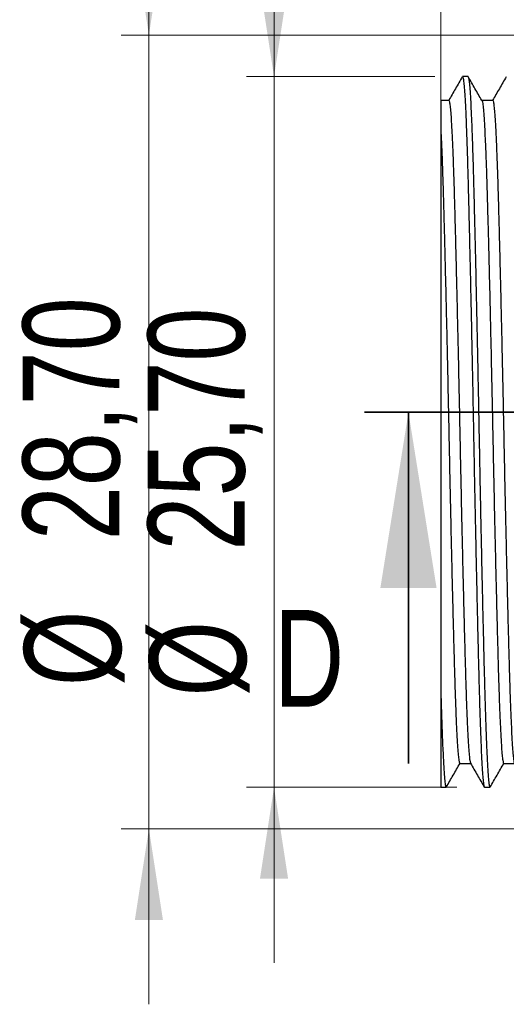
# Model space of a CAD drawing. Header units: millimetres. Extents: x 0 to 420, y 0 to 297.
# Tile 40 of 68: x 249 to 267, y 117 to 153. Entities that reach past the tile are written whole.
import ezdxf

# ---------------------------------------------------------------- set-up
doc = ezdxf.new("R2010")
doc.units = ezdxf.units.MM
doc.linetypes.add('PHANTOM', pattern=[12.7, 6.35, -1.27, 1.27, -1.27, 1.27, -1.27])
doc.styles.add('SLDTEXTSTYLE0', font='TXT', dxfattribs={"width": 0.75})
doc.dimstyles.new('SLDDIMSTYLE0', dxfattribs={"dimtxt": 3.5, "dimasz": 3.302, "dimexe": 0, "dimexo": 0.0625, "dimgap": 0.875, "dimtad": 1, "dimrnd": 1e-09, "dimzin": 12, "dimdsep": 46, "dimtxsty": 'SLDTEXTSTYLE0', "dimsah": 1, "dimcen": 0.09, "dimadec": 0, "dimazin": 3, "dimtfac": 1, "dimtmove": 0, "dimatfit": 0, "dimfxl": 0, "dimfrac": 2, "dimtolj": 1, "dimtzin": 12, "dimarcsym": 0})

# ---------------------------------------------------------------- blocks, each defined once
blk = doc.blocks.new('_D_13')
at = {"color": 7, "linetype": 'Continuous', "lineweight": 0}
for p, q in [((253.835, 151.975), (253.835, 158.325)), ((272.794, 151.975), (252.835, 151.975)), ((253.835, 151.975), (253.835, 123.275)), ((272.794, 123.275), (252.835, 123.275)), ((253.835, 123.275), (253.835, 116.925))]:
    blk.add_line(p, q, dxfattribs=at)
at = {"color": 7, "linetype": 'Continuous', "lineweight": 18}
for points in [[(253.835, 151.975), (254.343, 155.277), (253.327, 155.277)], [(253.835, 123.275), (253.327, 119.973), (254.343, 119.973)]]:
    blk.add_solid(points, dxfattribs=at)
at = {"color": 7, "linetype": 'Continuous', "lineweight": 18, "char_height": 3.5, "attachment_point": 1, "rotation": 90, "style": 'SLDTEXTSTYLE0'}
for s, insert in [('28,70', (249.27, 133.71)), ('%%c', (249.323, 128.432))]:
    blk.add_mtext(s, dxfattribs=dict(at, insert=insert))
blk = doc.blocks.new('_D_15')
at = {"color": 7, "linetype": 'Continuous', "lineweight": 0}
for p, q in [((258.361, 150.475), (258.361, 156.825)), ((264.179, 150.475), (257.361, 150.475)), ((258.361, 124.775), (258.361, 150.475)), ((264.973, 124.775), (257.361, 124.775)), ((258.361, 124.775), (258.361, 118.425))]:
    blk.add_line(p, q, dxfattribs=at)
at = {"color": 7, "linetype": 'Continuous', "lineweight": 18}
for points in [[(258.361, 150.475), (258.869, 153.777), (257.853, 153.777)], [(258.361, 124.775), (257.853, 121.473), (258.869, 121.473)]]:
    blk.add_solid(points, dxfattribs=at)
at = {"color": 7, "linetype": 'Continuous', "lineweight": 18, "char_height": 3.5, "attachment_point": 1, "rotation": 90, "style": 'SLDTEXTSTYLE0'}
for s, insert in [('25,70', (253.795, 133.337)), ('%%c', (253.849, 128.058))]:
    blk.add_mtext(s, dxfattribs=dict(at, insert=insert))
blk = doc.blocks.new('_D_16')
at = {"color": 7, "linetype": 'Continuous', "lineweight": 0}
for p, q in [((264.394, 149.56), (264.394, 156.751)), ((273.794, 152.975), (273.794, 156.751)), ((264.394, 155.751), (258.044, 155.751)), ((273.794, 155.751), (264.394, 155.751)), ((273.794, 155.751), (280.144, 155.751))]:
    blk.add_line(p, q, dxfattribs=at)
at = {"color": 7, "linetype": 'Continuous', "lineweight": 18}
for points in [[(264.394, 155.751), (261.092, 156.259), (261.092, 155.243)], [(273.794, 155.751), (277.096, 155.243), (277.096, 156.259)]]:
    blk.add_solid(points, dxfattribs=at)
at = {"color": 7, "linetype": 'Continuous', "lineweight": 18, "insert": (264.409, 160.262), "char_height": 3.5, "attachment_point": 1, "style": 'SLDTEXTSTYLE0'}
blk.add_mtext('9,40', dxfattribs=at)

msp = doc.modelspace()

# ---------------------------------------------------------------- linework, layer by layer
at = {"color": 7, "linetype": 'Continuous', "lineweight": 25}
for p, q in [((265.37789, 150.47509), (265.17943, 150.47509)), ((264.68338, 149.61583), (264.39352, 149.61583)), ((266.27088, 149.61583), (265.87716, 149.61583)), ((264.39352, 128.24916), (264.39352, 124.77509)), ((265.08025, 125.63435), (265.47291, 125.63435)), ((266.66775, 125.63435), (267.06041, 125.63435)), ((264.39352, 124.77509), (264.58411, 124.77509)), ((265.97318, 124.77509), (266.17161, 124.77509))]:
    msp.add_line(p, q, dxfattribs=at)
at = {"color": 7, "linetype": 'PHANTOM', "lineweight": 35}
msp.add_line((261.6364, 138.33472), (274.34275, 138.33472), dxfattribs=at)
at = {"color": 7, "linetype": 'Continuous', "lineweight": 35}
msp.add_line((263.2239, 125.63472), (263.2239, 138.33472), dxfattribs=at)
at = {"color": 7, "linetype": 'Continuous', "lineweight": 25}
for points, knots in [([(265.17171, 150.46847), (265.08894, 150.32517), (264.92476, 150.04096), (264.76057, 149.75675), (264.67916, 149.61583)], [0, 0, 0, 0, 0.50417587, 1, 1, 1, 1]), ([(265.17943, 150.46736), (265.18093, 150.46973), (265.18918, 150.48271), (265.20443, 150.4178), (265.22572, 150.267), (265.24756, 150.01549), (265.2702, 149.66691), (265.29339, 149.21512), (265.31685, 148.6601), (265.33982, 148.01852), (265.36214, 147.30015), (265.38339, 146.50971), (265.40481, 145.66436), (265.42659, 144.76768), (265.44849, 143.82916), (265.4707, 142.84062), (265.49299, 141.81255), (265.51554, 140.7353), (265.53807, 139.61957), (265.5604, 138.47766), (265.58166, 137.33572), (265.60349, 136.19375), (265.62616, 135.05248), (265.64897, 133.94398), (265.67165, 132.88059), (265.69393, 131.8724), (265.716, 130.90952), (265.73762, 130.00181), (265.75907, 129.1407), (265.77992, 128.33094), (265.80175, 127.57681), (265.82441, 126.89616), (265.84767, 126.29732), (265.87125, 125.78931), (265.89442, 125.38726), (265.91691, 125.08784), (265.93846, 124.89074), (265.95725, 124.78561), (265.96859, 124.7849), (265.97318, 124.78461)], [0, 0, 0, 0, 0.00594382, 0.0325686, 0.0595229, 0.08671476, 0.11404714, 0.14307685, 0.17203161, 0.20079284, 0.2292467, 0.25731997, 0.28558918, 0.31257495, 0.33978757, 0.36712954, 0.39450057, 0.4217997, 0.45056296, 0.47901972, 0.50709471, 0.5353606, 0.56398659, 0.59286208, 0.62021238, 0.64758034, 0.67486509, 0.70196758, 0.72879269, 0.75686945, 0.78513201, 0.81375554, 0.84262947, 0.87163724, 0.90065896, 0.92792807, 0.95500397, 0.98179211, 1, 1, 1, 1]), ([(265.87824, 149.61396), (265.7955, 149.75719), (265.63003, 150.04366), (265.46456, 150.33013), (265.38183, 150.47337)], [0, 0, 0, 0, 0.49999768, 1, 1, 1, 1]), ([(265.38185, 150.4628), (265.38401, 150.46393), (265.39333, 150.4688), (265.41038, 150.37451), (265.43319, 150.17604), (265.45656, 149.86548), (265.47973, 149.46229), (265.50242, 148.97488), (265.52438, 148.41612), (265.54582, 147.78371), (265.5666, 147.08559), (265.58696, 146.3085), (265.60863, 145.4471), (265.63145, 144.49707), (265.65481, 143.4833), (265.67843, 142.41733), (265.70201, 141.31218), (265.72483, 140.20301), (265.74664, 139.10497), (265.76731, 138.02875), (265.78729, 136.95281), (265.80818, 135.87644), (265.82972, 134.80058), (265.85178, 133.73638), (265.87411, 132.69598), (265.89643, 131.69218), (265.91851, 130.73587), (265.94009, 129.83677), (265.961, 129.00368), (265.98192, 128.1997), (266.00459, 127.43425), (266.02911, 126.72274), (266.05423, 126.10858), (266.07961, 125.60264), (266.10475, 125.21363), (266.12926, 124.94761), (266.15161, 124.79651), (266.16541, 124.78721), (266.17161, 124.78303)], [0, 0, 0, 0, 0.00859668, 0.03710666, 0.06595293, 0.09502262, 0.12419745, 0.15169393, 0.17907534, 0.20624315, 0.23310338, 0.25968273, 0.28818956, 0.31703356, 0.34610192, 0.37527639, 0.40443612, 0.4334606, 0.46059835, 0.4874183, 0.51400374, 0.5409114, 0.56811412, 0.59560135, 0.62319022, 0.65077853, 0.67826411, 0.70554706, 0.73253187, 0.75906876, 0.78965731, 0.82063986, 0.85187668, 0.88322092, 0.91452267, 0.94508065, 0.97531836, 1, 1, 1, 1]), ([(266.75921, 150.46847), (266.67644, 150.32517), (266.51226, 150.04096), (266.34807, 149.75675), (266.26666, 149.61583)], [0, 0, 0, 0, 0.50417587, 1, 1, 1, 1]), ([(264.39352, 149.6136), (264.39352, 149.61432), (264.39352, 149.62198), (264.39352, 149.59131), (264.39352, 149.5172), (264.39352, 149.38221), (264.39352, 149.18243), (264.39352, 148.91192), (264.39352, 148.67742), (264.39352, 148.55979)], [0, 0, 0, 0, 0.01567886, 0.16508342, 0.31677285, 0.46909041, 0.64461893, 0.82174447, 1, 1, 1, 1]), ([(264.68335, 149.60863), (264.68485, 149.61084), (264.69309, 149.62294), (264.70833, 149.56237), (264.72963, 149.42166), (264.75147, 149.18697), (264.77411, 148.8617), (264.7973, 148.44011), (264.82075, 147.92221), (264.84372, 147.32352), (264.86604, 146.65319), (264.88729, 145.91561), (264.90871, 145.12679), (264.9305, 144.29007), (264.9524, 143.4143), (264.97461, 142.49186), (264.99689, 141.53254), (265.01945, 140.52732), (265.04198, 139.48621), (265.0643, 138.42065), (265.08556, 137.35507), (265.10739, 136.28947), (265.13007, 135.22451), (265.15288, 134.19013), (265.17556, 133.19784), (265.19783, 132.25707), (265.21991, 131.35858), (265.24153, 130.51157), (265.26298, 129.70804), (265.28383, 128.95243), (265.30565, 128.24872), (265.32832, 127.61358), (265.35157, 127.0548), (265.37516, 126.58071), (265.39832, 126.20575), (265.42082, 125.92562), (265.44235, 125.74437), (265.45834, 125.65374), (265.46693, 125.6504), (265.46876, 125.64969)], [0, 0, 0, 0, 0.00598949, 0.03290985, 0.06016342, 0.08765722, 0.11529312, 0.14464521, 0.17392149, 0.20300208, 0.23177184, 0.26015676, 0.2887398, 0.3160252, 0.34353999, 0.37118559, 0.39886057, 0.42646284, 0.45554548, 0.48431819, 0.51270483, 0.54128452, 0.57022835, 0.59942448, 0.62707849, 0.65475037, 0.68233811, 0.70974153, 0.73686447, 0.76525291, 0.79382923, 0.82277056, 0.85196512, 0.88129501, 0.91063901, 0.93821093, 0.96558747, 0.99267302, 1, 1, 1, 1]), ([(265.87827, 149.60268), (265.88081, 149.6035), (265.89077, 149.60671), (265.90879, 149.50798), (265.93246, 149.30414), (265.95665, 148.98954), (265.98027, 148.58891), (266.00301, 148.11556), (266.02468, 147.58496), (266.04581, 146.98843), (266.06622, 146.3326), (266.08603, 145.61874), (266.10801, 144.79938), (266.13196, 143.86266), (266.15778, 142.80743), (266.18379, 141.69735), (266.20885, 140.58367), (266.2326, 139.48621), (266.25493, 138.42065), (266.27619, 137.35507), (266.29802, 136.28947), (266.32069, 135.22451), (266.3435, 134.19013), (266.36618, 133.19784), (266.38846, 132.25707), (266.41054, 131.35858), (266.43215, 130.51157), (266.4536, 129.70804), (266.47445, 128.95243), (266.49628, 128.24872), (266.51894, 127.61359), (266.5422, 127.05479), (266.56578, 126.58075), (266.58895, 126.20558), (266.61144, 125.92619), (266.63299, 125.74227), (266.65179, 125.64415), (266.66314, 125.64349), (266.66773, 125.64322)], [0, 0, 0, 0, 0.010120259, 0.039650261, 0.069528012, 0.099627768, 0.129685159, 0.156917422, 0.184016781, 0.210888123, 0.237441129, 0.263792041, 0.290472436, 0.322273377, 0.354319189, 0.386451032, 0.418507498, 0.447433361, 0.476050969, 0.504284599, 0.532710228, 0.561498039, 0.590536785, 0.618041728, 0.645564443, 0.673003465, 0.70025917, 0.727235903, 0.755471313, 0.783893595, 0.812678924, 0.841716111, 0.870887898, 0.900073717, 0.92749701, 0.954725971, 0.981665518, 1, 1, 1, 1]), ([(266.27085, 149.60863), (266.27235, 149.61084), (266.28059, 149.62294), (266.29583, 149.56237), (266.31713, 149.42166), (266.33897, 149.18697), (266.36161, 148.8617), (266.3848, 148.44011), (266.40825, 147.92221), (266.43122, 147.32352), (266.45354, 146.65319), (266.47479, 145.91561), (266.49621, 145.12679), (266.518, 144.29007), (266.5399, 143.4143), (266.56211, 142.49186), (266.58439, 141.53254), (266.60695, 140.52732), (266.62948, 139.48621), (266.6518, 138.42065), (266.67306, 137.35507), (266.69489, 136.28947), (266.71757, 135.22451), (266.74038, 134.19013), (266.76306, 133.19784), (266.78533, 132.25707), (266.80741, 131.35858), (266.82903, 130.51157), (266.85048, 129.70804), (266.87133, 128.95243), (266.89315, 128.24872), (266.91582, 127.61358), (266.93907, 127.0548), (266.96266, 126.58071), (266.98582, 126.20575), (267.00832, 125.92562), (267.02985, 125.74437), (267.04584, 125.65374), (267.05443, 125.6504), (267.05626, 125.64969)], [0, 0, 0, 0, 0.00598949, 0.03290985, 0.06016342, 0.08765722, 0.11529312, 0.14464521, 0.17392149, 0.20300208, 0.23177184, 0.26015676, 0.2887398, 0.3160252, 0.34353999, 0.37118559, 0.39886057, 0.42646284, 0.45554548, 0.48431819, 0.51270483, 0.54128452, 0.57022835, 0.59942448, 0.62707849, 0.65475037, 0.68233811, 0.70974153, 0.73686447, 0.76525291, 0.79382923, 0.82277056, 0.85196512, 0.88129501, 0.91063901, 0.93821093, 0.96558747, 0.99267302, 1, 1, 1, 1]), ([(264.39352, 148.55979), (264.40086, 148.41265), (264.41551, 148.11909), (264.43718, 147.58402), (264.45831, 146.98867), (264.47872, 146.33253), (264.49853, 145.61876), (264.52051, 144.79938), (264.54446, 143.86266), (264.57028, 142.80743), (264.59629, 141.69735), (264.62135, 140.58367), (264.6451, 139.48621), (264.66743, 138.42065), (264.68869, 137.35507), (264.71052, 136.28947), (264.73319, 135.22451), (264.756, 134.19013), (264.77868, 133.19784), (264.80096, 132.25707), (264.82304, 131.35858), (264.84465, 130.51157), (264.8661, 129.70804), (264.88695, 128.95243), (264.90878, 128.24872), (264.93144, 127.61359), (264.9547, 127.05479), (264.97828, 126.58075), (265.00145, 126.20558), (265.02394, 125.92619), (265.04549, 125.74227), (265.06429, 125.64415), (265.07564, 125.64349), (265.08023, 125.64322)], [0, 0, 0, 0, 0.03129013, 0.06242755, 0.09330298, 0.12381263, 0.15409008, 0.1847461, 0.22128569, 0.25810663, 0.29502642, 0.3318596, 0.36509569, 0.3979776, 0.43041831, 0.46307962, 0.49615709, 0.52952289, 0.56112633, 0.59275019, 0.62427788, 0.65559495, 0.68659147, 0.71903422, 0.75169169, 0.78476631, 0.81813031, 0.85164897, 0.88518375, 0.91669338, 0.94797971, 0.97893351, 1, 1, 1, 1]), ([(264.39352, 148.55979), (264.39352, 148.36679), (264.39352, 148.1444), (264.39352, 147.6414), (264.39352, 147.36002), (264.39352, 146.44734), (264.39352, 145.74316), (264.39352, 144.14589), (264.39352, 143.28296), (264.39352, 141.89912), (264.39352, 141.41911), (264.39352, 140.44603), (264.39352, 139.95394), (264.39352, 138.95898), (264.39352, 138.4561), (264.39352, 137.43932), (264.39352, 136.92373), (264.39352, 135.40115), (264.39352, 134.40513), (264.39352, 132.94018), (264.39352, 132.46135), (264.39352, 131.53714), (264.39352, 131.08936), (264.39352, 130.2224), (264.39352, 129.80273), (264.39352, 128.99513), (264.39352, 128.61209), (264.39352, 128.24916)], [0, 0, 0, 0, 0.0625, 0.0625, 0.125, 0.125, 0.25, 0.25, 0.375, 0.375, 0.4375, 0.4375, 0.5, 0.5, 0.5625, 0.5625, 0.625, 0.625, 0.75, 0.75, 0.8125, 0.8125, 0.875, 0.875, 0.9375, 0.9375, 1, 1, 1, 1]), ([(264.39352, 128.24916), (264.40133, 127.9774), (264.41706, 127.43038), (264.44162, 126.72379), (264.46673, 126.10829), (264.49211, 125.60271), (264.51725, 125.21361), (264.54176, 124.94762), (264.56411, 124.79651), (264.57791, 124.78721), (264.58411, 124.78303)], [0, 0, 0, 0, 0.12695964, 0.25555463, 0.38520498, 0.51530119, 0.64522107, 0.77205386, 0.89755734, 1, 1, 1, 1]), ([(264.5919, 124.78175), (264.67468, 124.92504), (264.84023, 125.21163), (265.00579, 125.49821), (265.08856, 125.6415)], [0, 0, 0, 0, 0.50000729, 1, 1, 1, 1]), ([(265.46881, 125.64146), (265.55158, 125.49817), (265.71714, 125.2116), (265.88269, 124.92501), (265.96546, 124.78172)], [0, 0, 0, 0, 0.4999928, 1, 1, 1, 1]), ([(266.1794, 124.78175), (266.26218, 124.92504), (266.42773, 125.21163), (266.59329, 125.49821), (266.67606, 125.6415)], [0, 0, 0, 0, 0.50000729, 1, 1, 1, 1])]:
    msp.add_open_spline(points, degree=3, knots=knots, dxfattribs=at)
at = {"color": 7, "linetype": 'Continuous', "lineweight": 35}
msp.add_solid([(263.2239, 138.33472), (262.2079, 131.98472), (264.2399, 131.98472)], dxfattribs=at)

# ---------------------------------------------------------------- texts
at = {"color": 7, "linetype": 'Continuous', "insert": (258.36243, 131.19068), "char_height": 3.5, "attachment_point": 1, "style": 'SLDTEXTSTYLE0'}
msp.add_mtext('D', dxfattribs=at)

# ---------------------------------------------------------------- dimensions: what is measured, and where the dimension line sits
at = {"color": 7, "linetype": 'Continuous', "lineweight": 18}
dim = msp.add_linear_dim(base=(264.39352, 155.75051), p1=(273.79352, 151.97509), p2=(264.39352, 148.55979), dimstyle='SLDDIMSTYLE0', dxfattribs=at)
dim.commit()
dim.dimension.update_dxf_attribs({"geometry": '_D_16', "text_midpoint": (268.9347, 155.75051), "dimtype": 160})
for base, p1, p2, picture, middle in [((253.83493, 123.27509), (273.79352, 151.97509), (273.79352, 123.27509), '_D_13', (253.83493, 136.88976)), ((258.36053, 150.47509), (265.97321, 124.77509), (265.17946, 150.47509), '_D_15', (258.36053, 136.51614))]:
    dim = msp.add_linear_dim(base=base, p1=p1, p2=p2, angle=90, text='%%c<>', dimstyle='SLDDIMSTYLE0', dxfattribs=at)
    dim.commit()
    dim.dimension.update_dxf_attribs({"geometry": picture, "text_midpoint": middle, "dimtype": 160})

doc.saveas('drawing.dxf')
